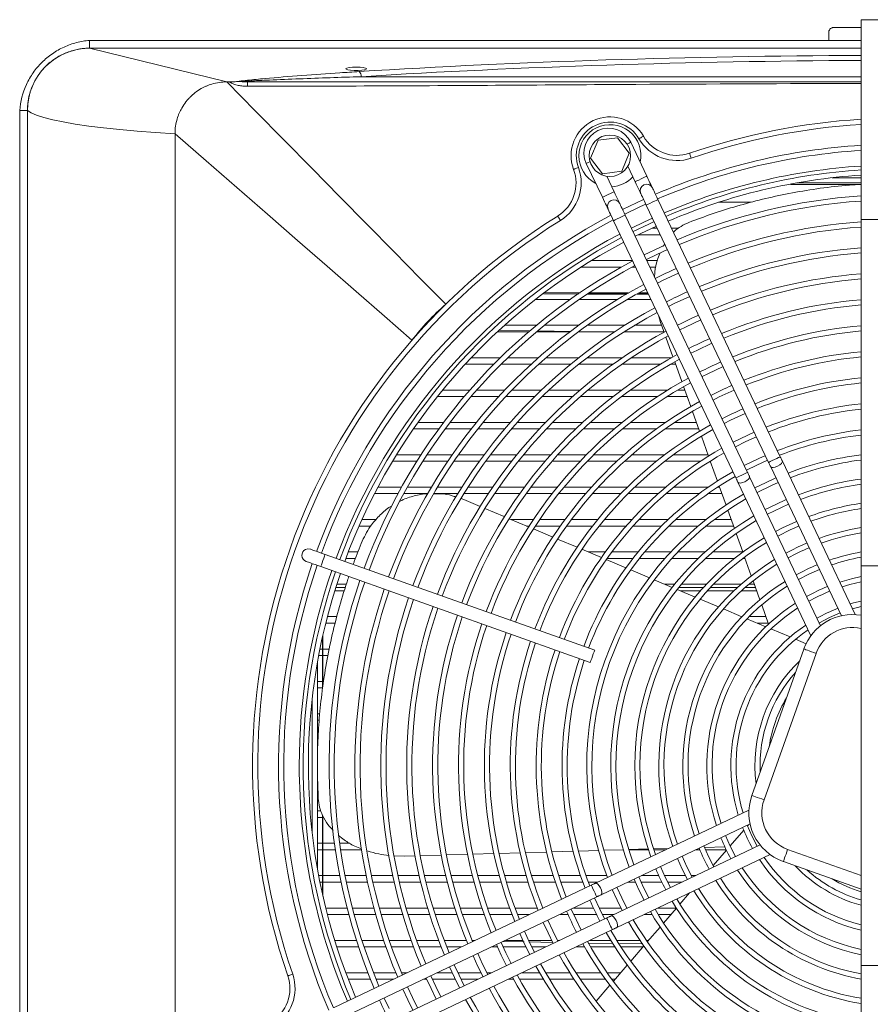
# Model space of a CAD drawing. Header units: millimetres. Extents: x -96593 to 66336, y -23969 to 7139.
# Tile 241 of 256: x -74657 to -74629, y -5661 to -5629. Entities that reach past the tile are written whole.
import ezdxf

# ---------------------------------------------------------------- set-up
doc = ezdxf.new("R2010")
doc.units = ezdxf.units.MM
doc.layers.add('mm_punktwstawienia', color=1, linetype='Continuous', lineweight=50)

# ---------------------------------------------------------------- blocks, each defined once
blk = doc.blocks.new('W_Z_TYLU')
at = {"color": 7, "linetype": 'Continuous', "lineweight": 13}
for p, q in [((311.838, 505.351), (312.888, 505.351)), ((315.888, 505.651), (312.888, 505.651)), ((312.888, 505.651), (312.888, 497.935)), ((311.638, 504.851), (311.638, 505.151)), ((283.088, 504.851), (283.088, 504.551)), ((283.088, 504.551), (312.888, 504.551)), ((283.088, 504.551), (288.388, 503.251)), ((312.888, 504.851), (311.638, 504.851)), ((293.466, 503.691), (293.31, 503.691)), ((293.574, 503.451), (312.888, 503.451)), ((288.388, 503.251), (288.494, 503.251)), ((280.388, 502.151), (280.688, 502.151)), ((280.388, 451.551), (280.388, 502.151)), ((280.688, 451.551), (280.688, 502.151)), ((280.688, 502.151), (280.688, 451.551)), ((286.388, 452.451), (286.388, 501.251)), ((302.731, 500.994), (302.444, 500.301)), ((303.475, 501.092), (302.731, 500.994)), ((303.932, 500.496), (303.475, 501.092)), ((304.615, 499.61), (303.992, 500.92)), ((303.644, 499.803), (303.932, 500.496)), ((302.276, 500.103), (302.899, 498.794)), ((302.444, 500.301), (302.9, 499.705)), ((303.878, 499.995), (304.163, 499.395)), ((302.9, 499.705), (303.644, 499.803)), ((303.351, 499.009), (303.066, 499.608)), ((312.888, 499.291), (310.16, 499.291)), ((310.402, 499.351), (312.888, 499.351)), ((311.771, 499.551), (312.888, 499.551)), ((304.487, 498.714), (303.674, 498.328)), ((304.593, 498.492), (309.318, 488.559)), ((309.769, 488.773), (305.044, 498.707)), ((308.649, 498.601), (307.382, 498.601)), ((308.505, 488.172), (303.78, 498.106)), ((303.329, 497.891), (308.053, 487.957)), ((312.888, 497.935), (312.888, 484.568)), ((312.888, 497.935), (315.888, 497.935)), ((305.135, 497.351), (304.294, 497.351)), ((304.818, 497.601), (305.017, 497.601)), ((305.57, 497.601), (305.844, 497.601)), ((305.302, 497.002), (305.239, 496.895)), ((302.476, 496.351), (304.061, 496.351)), ((304.614, 496.351), (305.017, 496.351)), ((303.633, 496.101), (302.076, 496.101)), ((304.18, 496.101), (304.05, 496.101)), ((304.965, 496.101), (304.733, 496.101)), ((301.98, 495.06), (300.622, 495.068)), ((300.637, 495.101), (302.012, 495.101)), ((301.74, 495.101), (302.039, 495.1)), ((302.457, 495.058), (302.323, 495.059)), ((302.372, 495.101), (303.897, 495.101)), ((302.378, 495.098), (302.46, 495.097)), ((302.46, 495.097), (302.423, 495.101)), ((303.837, 495.051), (302.602, 495.057)), ((302.653, 495.101), (302.605, 495.097)), ((302.605, 495.097), (303.902, 495.091)), ((304.681, 495.048), (304.245, 495.05)), ((304.304, 495.101), (304.655, 495.101)), ((304.317, 495.089), (304.662, 495.088)), ((301.651, 494.851), (300.312, 494.851)), ((303.474, 494.851), (302.001, 494.851)), ((304.774, 494.851), (303.865, 494.851)), ((305.066, 494.239), (305.148, 493.959)), ((305.148, 493.959), (305.282, 493.585)), ((300.047, 493.601), (298.845, 493.601)), ((298.926, 493.659), (300.091, 493.638)), ((299.119, 493.851), (300.344, 493.851)), ((301.638, 493.601), (300.357, 493.601)), ((300.421, 493.633), (301.67, 493.611)), ((300.66, 493.851), (301.973, 493.851)), ((303.367, 493.601), (301.971, 493.601)), ((301.994, 493.605), (302.195, 493.601)), ((302.316, 493.851), (303.757, 493.851)), ((305.276, 493.601), (303.735, 493.601)), ((304.139, 493.851), (305.186, 493.851)), ((305.35, 493.394), (305.623, 492.631)), ((297.833, 492.601), (298.955, 492.601)), ((299.243, 492.601), (300.422, 492.601)), ((300.725, 492.601), (301.98, 492.601)), ((302.306, 492.601), (303.671, 492.601)), ((304.03, 492.601), (305.57, 492.601)), ((305.692, 492.44), (305.965, 491.676)), ((298.704, 492.351), (297.598, 492.351)), ((300.145, 492.351), (298.987, 492.351)), ((301.669, 492.351), (300.442, 492.351)), ((303.312, 492.351), (301.987, 492.351)), ((305.138, 492.351), (303.66, 492.351)), ((305.723, 492.351), (305.534, 492.351)), ((296.727, 491.351), (297.775, 491.351)), ((298.042, 491.351), (299.128, 491.351)), ((299.405, 491.351), (300.54, 491.351)), ((300.831, 491.351), (302.032, 491.351)), ((302.343, 491.351), (303.638, 491.351)), ((303.977, 491.351), (305.418, 491.351)), ((305.804, 491.351), (306.081, 491.351)), ((306.034, 491.485), (306.308, 490.72)), ((297.561, 491.101), (296.525, 491.101)), ((298.894, 491.101), (297.823, 491.101)), ((300.283, 491.101), (299.167, 491.101)), ((301.744, 491.101), (300.568, 491.101)), ((303.308, 491.101), (302.048, 491.101)), ((305.025, 491.101), (303.637, 491.101)), ((306.171, 491.101), (305.395, 491.101)), ((306.376, 490.528), (306.651, 489.761)), ((295.771, 490.101), (296.762, 490.101)), ((297.013, 490.101), (298.031, 490.101)), ((298.289, 490.101), (299.339, 490.101)), ((299.607, 490.101), (300.7, 490.101)), ((300.98, 490.101), (302.13, 490.101)), ((302.426, 490.101), (303.657, 490.101)), ((303.978, 490.101), (305.33, 490.101)), ((305.689, 490.101), (306.529, 490.101)), ((296.577, 489.851), (295.596, 489.851)), ((297.831, 489.851), (296.825, 489.851)), ((299.123, 489.851), (298.086, 489.851)), ((300.462, 489.851), (299.387, 489.851)), ((301.865, 489.851), (300.737, 489.851)), ((303.355, 489.851), (302.155, 489.851)), ((304.974, 489.851), (303.667, 489.851)), ((306.619, 489.851), (305.319, 489.851)), ((306.72, 489.569), (306.995, 488.8)), ((295.729, 488.601), (294.79, 488.601)), ((294.942, 488.851), (295.889, 488.851)), ((296.922, 488.601), (295.966, 488.601)), ((296.127, 488.851), (297.093, 488.851)), ((298.141, 488.601), (297.164, 488.601)), ((297.337, 488.851), (298.325, 488.851)), ((299.393, 488.601), (298.389, 488.601)), ((298.575, 488.851), (299.592, 488.851)), ((300.685, 488.601), (299.648, 488.601)), ((299.85, 488.851), (300.904, 488.851)), ((302.033, 488.601), (300.95, 488.601)), ((301.173, 488.851), (302.275, 488.851)), ((303.454, 488.601), (302.31, 488.601)), ((302.558, 488.851), (303.729, 488.851)), ((304.983, 488.601), (303.75, 488.601)), ((304.032, 488.851), (305.304, 488.851)), ((306.684, 488.601), (305.306, 488.601)), ((305.639, 488.851), (306.977, 488.851)), ((307.066, 488.601), (307.055, 488.601)), ((307.064, 488.607), (307.341, 487.836)), ((312.667, 482.68), (309.849, 488.605)), ((309.398, 488.39), (312.135, 482.636)), ((311.322, 482.249), (308.585, 488.004)), ((294.224, 487.601), (295.135, 487.601)), ((295.365, 487.601), (296.289, 487.601)), ((296.522, 487.601), (297.463, 487.601)), ((297.7, 487.601), (298.66, 487.601)), ((298.903, 487.601), (299.888, 487.601)), ((300.137, 487.601), (301.153, 487.601)), ((301.412, 487.601), (302.469, 487.601)), ((302.74, 487.601), (303.854, 487.601)), ((304.142, 487.601), (305.341, 487.601)), ((305.655, 487.601), (306.988, 487.601)), ((307.347, 487.601), (307.424, 487.601)), ((307.41, 487.642), (307.672, 486.91)), ((308.134, 487.789), (310.952, 481.864)), ((294.998, 487.351), (294.093, 487.351)), ((296.143, 487.351), (295.226, 487.351)), ((297.307, 487.351), (296.374, 487.351)), ((297.541, 487.123), (297.436, 487.158)), ((298.176, 486.856), (297.541, 487.123)), ((298.492, 487.351), (297.542, 487.351)), ((299.706, 487.351), (298.733, 487.351)), ((300.954, 487.351), (299.952, 487.351)), ((302.248, 487.351), (301.209, 487.351)), ((303.605, 487.351), (302.514, 487.351)), ((305.052, 487.351), (303.886, 487.351)), ((306.638, 487.351), (305.355, 487.351)), ((307.514, 487.351), (306.98, 487.351)), ((299.109, 486.463), (298.362, 486.777)), ((307.742, 486.715), (307.995, 486.007)), ((293.606, 486.351), (294.16, 486.351)), ((300.044, 486.07), (299.296, 486.384)), ((299.374, 486.351), (300.229, 486.351)), ((300.471, 486.351), (301.451, 486.351)), ((301.7, 486.351), (302.715, 486.351)), ((302.974, 486.351), (304.036, 486.351)), ((304.309, 486.351), (305.44, 486.351)), ((305.734, 486.351), (306.903, 486.351)), ((307.231, 486.351), (307.872, 486.351)), ((293.951, 486.101), (293.493, 486.101)), ((300.065, 486.101), (299.968, 486.101)), ((300.981, 485.675), (300.231, 485.991)), ((301.271, 486.101), (300.303, 486.101)), ((302.516, 486.101), (301.516, 486.101)), ((303.812, 486.101), (302.77, 486.101)), ((305.182, 486.101), (304.079, 486.101)), ((306.596, 486.101), (305.468, 486.101)), ((307.962, 486.101), (306.911, 486.101)), ((301.919, 485.28), (301.168, 485.596)), ((308.065, 485.812), (308.321, 485.099)), ((302.86, 484.884), (302.107, 485.201)), ((302.599, 481.306), (292.187, 485.006)), ((293.36, 484.851), (292.984, 484.851)), ((293.079, 485.101), (293.459, 485.101)), ((302.344, 485.101), (303.015, 485.101)), ((303.804, 484.487), (303.049, 484.805)), ((304.077, 484.851), (303.081, 484.851)), ((303.263, 485.101), (304.276, 485.101)), ((305.318, 484.851), (304.331, 484.851)), ((304.535, 485.101), (305.544, 485.101)), ((306.598, 484.851), (305.586, 484.851)), ((305.82, 485.101), (306.863, 485.101)), ((307.998, 484.851), (306.887, 484.851)), ((307.163, 485.101), (308.32, 485.101)), ((308.409, 484.851), (308.324, 484.851)), ((308.391, 484.902), (308.648, 484.183)), ((292.019, 484.535), (302.431, 480.835)), ((304.711, 484.105), (303.993, 484.407)), ((315.888, 484.568), (312.888, 484.568)), ((312.888, 484.568), (312.888, 469.135)), ((305.594, 483.733), (304.901, 484.025)), ((292.597, 483.73), (292.97, 483.73)), ((292.636, 483.851), (293.007, 483.851)), ((305.314, 483.851), (305.688, 483.851)), ((306.483, 483.359), (305.785, 483.653)), ((305.847, 483.73), (306.804, 483.73)), ((305.946, 483.851), (306.916, 483.851)), ((307.077, 483.73), (308.113, 483.73)), ((307.192, 483.851), (308.248, 483.851)), ((308.414, 483.73), (308.811, 483.73)), ((308.556, 483.851), (308.767, 483.851)), ((308.72, 483.985), (308.98, 483.257)), ((292.931, 483.601), (292.557, 483.601)), ((306.689, 483.601), (305.908, 483.601)), ((307.38, 482.982), (306.676, 483.278)), ((307.974, 483.601), (306.957, 483.601)), ((308.857, 483.601), (308.268, 483.601)), ((308.286, 482.6), (307.574, 482.9)), ((309.052, 483.056), (309.317, 482.317)), ((312.559, 482.909), (312.888, 482.999)), ((292.273, 482.601), (292.64, 482.601)), ((308.284, 482.601), (308.287, 482.601)), ((309.207, 482.213), (308.483, 482.517)), ((308.565, 482.601), (309.215, 482.601)), ((292.577, 482.351), (292.209, 482.351)), ((309.304, 482.351), (308.878, 482.351)), ((310.149, 481.816), (309.408, 482.128)), ((292.088, 479.814), (292.088, 481.836)), ((292.1, 479.895), (292.1, 481.89)), ((310.766, 481.556), (310.357, 481.729)), ((291.985, 481.351), (292.088, 481.351)), ((292.1, 481.351), (292.349, 481.351)), ((308.672, 475.699), (310.681, 481.352)), ((292.088, 481.101), (291.936, 481.101)), ((292.3, 481.101), (292.1, 481.101)), ((311.152, 481.185), (309.143, 475.531)), ((291.888, 480.838), (291.888, 472.865)), ((291.888, 480.101), (292.088, 480.101)), ((292.088, 479.851), (291.888, 479.851)), ((292.1, 480.101), (292.13, 480.101)), ((291.688, 479.469), (291.688, 474.234)), ((291.888, 478.851), (291.982, 478.851)), ((291.957, 478.601), (291.888, 478.601)), ((291.905, 476.101), (291.888, 476.101)), ((291.888, 475.101), (292.026, 475.101)), ((292.088, 471.867), (292.088, 474.927)), ((292.1, 471.813), (292.1, 474.904)), ((308.559, 475.131), (302.634, 472.313)), ((292.088, 474.851), (291.888, 474.851)), ((292.131, 474.851), (292.1, 474.851)), ((302.849, 471.862), (308.603, 474.598)), ((308.674, 474.134), (308.495, 474.547)), ((308.542, 474.569), (308.503, 474.525)), ((307.836, 473.735), (307.655, 474.147)), ((308.356, 474.355), (307.831, 473.746)), ((308.881, 473.734), (308.674, 474.134)), ((291.888, 473.851), (292.088, 473.851)), ((292.1, 473.851), (292.542, 473.851)), ((292.744, 473.851), (293.146, 473.851)), ((308.99, 473.786), (303.236, 471.049)), ((306.998, 473.337), (306.816, 473.748)), ((308.042, 473.335), (307.836, 473.735)), ((292.088, 473.601), (291.888, 473.601)), ((292.578, 473.601), (292.1, 473.601)), ((293.59, 473.601), (292.78, 473.601)), ((294.857, 473.362), (295.262, 473.35)), ((295.262, 473.35), (295.66, 473.362)), ((295.862, 473.368), (296.672, 473.392)), ((296.875, 473.398), (297.686, 473.422)), ((297.889, 473.428), (298.701, 473.452)), ((298.905, 473.458), (299.719, 473.483)), ((299.923, 473.489), (300.74, 473.513)), ((300.944, 473.519), (301.764, 473.543)), ((301.969, 473.55), (302.747, 473.573)), ((302.953, 473.579), (303.705, 473.601)), ((303.45, 470.597), (309.375, 473.415)), ((303.912, 473.607), (304.669, 473.63)), ((304.679, 473.601), (303.914, 473.601)), ((304.878, 473.636), (305.452, 473.653)), ((305.343, 473.601), (304.89, 473.601)), ((306.16, 472.938), (305.977, 473.349)), ((306.66, 473.601), (306.507, 473.601)), ((306.838, 473.694), (307.623, 473.718)), ((307.678, 473.601), (306.878, 473.601)), ((307.688, 473.581), (307.175, 472.987)), ((310.054, 473.616), (312.888, 472.609)), ((307.202, 472.936), (306.998, 473.337)), ((312.888, 472.078), (309.887, 473.145)), ((291.936, 472.601), (292.088, 472.601)), ((292.1, 472.601), (292.751, 472.601)), ((292.955, 472.601), (293.771, 472.601)), ((293.975, 472.601), (294.793, 472.601)), ((294.998, 472.601), (295.818, 472.601)), ((296.023, 472.601), (296.845, 472.601)), ((297.051, 472.601), (297.876, 472.601)), ((298.082, 472.601), (298.91, 472.601)), ((299.118, 472.601), (299.95, 472.601)), ((300.159, 472.601), (300.996, 472.601)), ((301.206, 472.601), (302.049, 472.601)), ((302.261, 472.601), (303.065, 472.601)), ((304.405, 472.601), (305.073, 472.601)), ((305.322, 472.54), (305.138, 472.95)), ((305.293, 472.601), (306.103, 472.601)), ((306.363, 472.536), (306.16, 472.938)), ((306.329, 472.601), (306.5, 472.601)), ((292.088, 472.351), (291.985, 472.351)), ((292.801, 472.351), (292.1, 472.351)), ((302.466, 472.233), (292.532, 467.508)), ((293.824, 472.351), (293.006, 472.351)), ((294.849, 472.351), (294.029, 472.351)), ((295.877, 472.351), (295.054, 472.351)), ((296.907, 472.351), (296.082, 472.351)), ((297.942, 472.351), (297.114, 472.351)), ((298.981, 472.351), (298.149, 472.351)), ((300.026, 472.351), (299.19, 472.351)), ((301.078, 472.351), (300.236, 472.351)), ((302.138, 472.351), (301.289, 472.351)), ((302.715, 472.351), (302.351, 472.351)), ((304.168, 472.351), (303.879, 472.351)), ((304.485, 472.141), (304.3, 472.551)), ((305.191, 472.351), (304.387, 472.351)), ((305.525, 472.138), (305.322, 472.54)), ((305.975, 472.351), (305.414, 472.351)), ((303.647, 471.743), (303.461, 472.153)), ((304.686, 471.739), (304.485, 472.141)), ((306.268, 471.937), (305.893, 471.503)), ((292.747, 467.057), (302.681, 471.781)), ((302.783, 471.332), (302.597, 471.742)), ((303.842, 471.351), (303.647, 471.743)), ((292.209, 471.351), (293.034, 471.351)), ((293.1, 471.101), (292.273, 471.101)), ((293.241, 471.351), (294.069, 471.351)), ((294.138, 471.101), (293.308, 471.101)), ((294.276, 471.351), (295.107, 471.351)), ((295.18, 471.101), (294.346, 471.101)), ((295.315, 471.351), (296.149, 471.351)), ((296.226, 471.101), (295.388, 471.101)), ((296.358, 471.351), (297.196, 471.351)), ((297.278, 471.101), (296.436, 471.101)), ((297.406, 471.351), (298.249, 471.351)), ((298.336, 471.101), (297.489, 471.101)), ((298.46, 471.351), (299.309, 471.351)), ((299.403, 471.101), (298.549, 471.101)), ((299.522, 471.351), (300.378, 471.351)), ((300.087, 471.101), (299.617, 471.101)), ((300.593, 471.351), (300.613, 471.351)), ((301.568, 471.101), (301.251, 471.101)), ((301.88, 470.902), (301.693, 471.312)), ((301.777, 471.351), (302.553, 471.351)), ((302.672, 471.101), (301.787, 471.101)), ((302.774, 471.351), (303.617, 471.351)), ((302.984, 470.929), (302.783, 471.332)), ((303.347, 471.101), (302.896, 471.101)), ((303.842, 471.351), (303.872, 471.351)), ((304.816, 471.101), (304.511, 471.101)), ((305.036, 471.351), (305.752, 471.351)), ((305.546, 471.101), (305.05, 471.101)), ((305.756, 471.345), (305.261, 470.772)), ((303.067, 470.969), (293.134, 466.244)), ((300.977, 470.473), (300.79, 470.882)), ((302.08, 470.499), (301.88, 470.902)), ((293.348, 465.792), (303.282, 470.517)), ((300.074, 470.043), (299.887, 470.452)), ((301.177, 470.069), (300.977, 470.473)), ((305.125, 470.615), (304.633, 470.046)), ((292.557, 470.101), (293.396, 470.101)), ((293.606, 470.101), (294.449, 470.101)), ((294.66, 470.101), (295.508, 470.101)), ((295.72, 470.101), (296.573, 470.101)), ((296.787, 470.101), (297.647, 470.101)), ((296.892, 470.101), (297.655, 470.084)), ((297.863, 470.101), (297.985, 470.101)), ((297.89, 470.079), (297.936, 470.078)), ((299.171, 469.614), (298.983, 470.023)), ((299.054, 470.057), (299.872, 470.042)), ((299.149, 470.101), (299.826, 470.101)), ((300.047, 470.101), (300.936, 470.101)), ((300.054, 470.039), (300.986, 470.023)), ((300.273, 469.64), (300.074, 470.043)), ((301.16, 470.101), (301.244, 470.101)), ((302.367, 469.998), (303.312, 469.982)), ((302.408, 470.101), (303.219, 470.101)), ((303.453, 470.101), (304.353, 470.101)), ((303.532, 469.979), (304.461, 469.968)), ((304.595, 470.101), (304.682, 470.101)), ((293.478, 469.851), (292.636, 469.851)), ((294.535, 469.851), (293.689, 469.851)), ((295.599, 469.851), (294.748, 469.851)), ((296.67, 469.851), (295.813, 469.851)), ((297.459, 469.851), (296.885, 469.851)), ((298.268, 469.184), (298.08, 469.593)), ((298.841, 469.851), (298.623, 469.851)), ((299.944, 469.851), (299.06, 469.851)), ((299.37, 469.21), (299.171, 469.614)), ((300.718, 469.851), (300.167, 469.851)), ((302.205, 469.851), (301.883, 469.851)), ((303.374, 469.851), (302.437, 469.851)), ((304.466, 469.851), (303.611, 469.851)), ((304.498, 469.89), (303.99, 469.301)), ((297.365, 468.755), (297.176, 469.163)), ((298.466, 468.78), (298.268, 469.184)), ((292.984, 468.851), (293.84, 468.851)), ((294.055, 468.851), (294.917, 468.851)), ((295.133, 468.851), (295.357, 468.851)), ((296.521, 468.851), (297.099, 468.851)), ((297.319, 468.851), (298.207, 468.851)), ((298.43, 468.851), (298.616, 468.851)), ((299.78, 468.851), (300.473, 468.851)), ((300.704, 468.851), (301.64, 468.851)), ((301.876, 468.851), (302.837, 468.851)), ((303.081, 468.851), (303.602, 468.851)), ((303.856, 469.145), (303.32, 468.525)), ((312.888, 469.135), (312.888, 455.768)), ((312.888, 469.135), (315.888, 469.135)), ((293.939, 468.601), (293.079, 468.601)), ((294.831, 468.601), (294.155, 468.601)), ((296.113, 468.601), (295.995, 468.601)), ((296.462, 468.325), (296.273, 468.734)), ((297.216, 468.601), (296.333, 468.601)), ((297.563, 468.351), (297.365, 468.755)), ((298.09, 468.601), (297.439, 468.601)), ((299.466, 468.601), (299.255, 468.601)), ((300.62, 468.601), (299.695, 468.601)), ((301.8, 468.601), (300.854, 468.601)), ((303.015, 468.601), (302.04, 468.601)), ((303.386, 468.601), (303.263, 468.601)), ((295.559, 467.896), (295.37, 468.304)), ((296.66, 467.921), (296.462, 468.325)), ((303.186, 468.37), (302.652, 467.752)), ((294.656, 467.466), (294.467, 467.874)), ((295.756, 467.491), (295.559, 467.896))]:
    blk.add_line(p, q, dxfattribs=at)
at = {"color": 7, "linetype": 'Continuous', "lineweight": 13, "flags": 128}
for points in [[(296.846, 494.664), (295.861, 495.664), (294.849, 496.69), (293.814, 497.741), (292.759, 498.813), (291.685, 499.903), (290.597, 501.009), (289.497, 502.126), (288.388, 503.251)], [(286.388, 501.251), (285.639, 501.298), (284.928, 501.351), (284.257, 501.41), (283.632, 501.476), (283.056, 501.546), (282.533, 501.622), (282.068, 501.702), (281.663, 501.786), (281.32, 501.874), (281.042, 501.965), (280.831, 502.057), (280.688, 502.151)], [(286.388, 501.251), (287.587, 500.206), (288.778, 499.169), (289.956, 498.142), (291.117, 497.13), (292.26, 496.134), (293.38, 495.158), (294.475, 494.204), (295.54, 493.276)], [(304.31, 501.055), (304.344, 501.075), (304.376, 501.094), (304.406, 501.111), (304.432, 501.126), (304.453, 501.139), (304.469, 501.148), (304.479, 501.154), (304.482, 501.156)], [(303.848, 500.851), (303.853, 500.853), (303.926, 500.888), (303.975, 500.911), (303.992, 500.92)], [(306.33, 500.306), (306.317, 500.343), (306.305, 500.378), (306.293, 500.411), (306.284, 500.44), (306.275, 500.463), (306.269, 500.481), (306.266, 500.491), (306.265, 500.495)], [(302.421, 500.172), (302.416, 500.17), (302.342, 500.135), (302.293, 500.112), (302.276, 500.103)], [(301.97, 499.942), (301.934, 499.929), (301.899, 499.916), (301.866, 499.903), (301.838, 499.893), (301.815, 499.884), (301.797, 499.878), (301.787, 499.874), (301.783, 499.872)], [(304.163, 499.395), (304.18, 499.404), (304.229, 499.427), (304.303, 499.462), (304.389, 499.503), (304.475, 499.544), (304.549, 499.579), (304.598, 499.602), (304.615, 499.61)], [(304.83, 499.159), (304.825, 499.167), (304.813, 499.193), (304.793, 499.235), (304.767, 499.291), (304.734, 499.359), (304.697, 499.437), (304.657, 499.522), (304.615, 499.61)], [(304.163, 499.395), (304.205, 499.307), (304.245, 499.223), (304.283, 499.144), (304.315, 499.076), (304.342, 499.02), (304.362, 498.978), (304.374, 498.952), (304.378, 498.944)], [(303.351, 499.009), (303.333, 499.001), (303.284, 498.977), (303.211, 498.942), (303.125, 498.901), (303.038, 498.86), (302.965, 498.825), (302.916, 498.802), (302.899, 498.794)], [(303.565, 498.557), (303.561, 498.566), (303.549, 498.592), (303.529, 498.633), (303.502, 498.689), (303.47, 498.758), (303.433, 498.836), (303.392, 498.921), (303.351, 499.009)], [(304.378, 498.944), (304.382, 498.935), (304.394, 498.909), (304.414, 498.868), (304.441, 498.812), (304.473, 498.743), (304.511, 498.665), (304.551, 498.58), (304.593, 498.492)], [(305.044, 498.707), (305.002, 498.795), (304.962, 498.88), (304.925, 498.958), (304.892, 499.026), (304.866, 499.082), (304.846, 499.124), (304.834, 499.15), (304.83, 499.159)], [(302.899, 498.794), (302.941, 498.706), (302.981, 498.621), (303.018, 498.543), (303.051, 498.475), (303.078, 498.419), (303.097, 498.377), (303.11, 498.351), (303.114, 498.342)], [(303.78, 498.106), (303.738, 498.194), (303.698, 498.278), (303.661, 498.357), (303.628, 498.425), (303.601, 498.481), (303.582, 498.523), (303.569, 498.549), (303.565, 498.557)], [(303.76, 498.147), (304.373, 498.442), (304.573, 498.534)], [(304.593, 498.492), (304.61, 498.5), (304.659, 498.524), (304.732, 498.559), (304.819, 498.6), (304.905, 498.641), (304.978, 498.676), (305.027, 498.699), (305.044, 498.707)], [(301.277, 497.903), (301.257, 497.936), (301.237, 497.968), (301.219, 497.997), (301.203, 498.023), (301.189, 498.044), (301.18, 498.06), (301.174, 498.069), (301.172, 498.073)], [(303.114, 498.342), (303.118, 498.334), (303.13, 498.308), (303.15, 498.266), (303.177, 498.21), (303.209, 498.142), (303.246, 498.064), (303.287, 497.979), (303.329, 497.891)], [(303.78, 498.106), (303.763, 498.098), (303.714, 498.074), (303.641, 498.039), (303.554, 497.998), (303.468, 497.957), (303.395, 497.922), (303.346, 497.899), (303.329, 497.891)], [(304.018, 497.605), (304.526, 497.851), (304.831, 497.992)], [(304.895, 497.857), (304.691, 497.763), (304.082, 497.47)], [(304.168, 497.289), (304.573, 497.487), (304.981, 497.676)], [(305.325, 496.953), (305.116, 496.858), (304.512, 496.567)], [(304.598, 496.386), (305.002, 496.584), (305.411, 496.773)], [(305.028, 495.483), (305.239, 495.588), (305.84, 495.869)], [(305.457, 494.58), (305.673, 494.687), (306.27, 494.966)], [(305.887, 493.676), (306.107, 493.786), (306.7, 494.063)], [(306.317, 492.773), (306.541, 492.885), (307.129, 493.159)], [(306.746, 491.87), (306.976, 491.984), (307.559, 492.256)], [(307.176, 490.966), (307.411, 491.084), (307.986, 491.351)], [(307.606, 490.063), (307.846, 490.183), (308.418, 490.449)], [(308.762, 489.726), (308.513, 489.615), (307.949, 489.34)], [(308.035, 489.159), (308.439, 489.359), (308.848, 489.546)], [(309.192, 488.823), (308.936, 488.708), (308.379, 488.436)], [(308.465, 488.256), (308.868, 488.456), (309.278, 488.642)], [(309.318, 488.559), (309.335, 488.567), (309.384, 488.59), (309.457, 488.625), (309.543, 488.666), (309.63, 488.707), (309.703, 488.742), (309.752, 488.765), (309.769, 488.773), (309.769, 488.773)], [(309.318, 488.559), (309.328, 488.537), (309.338, 488.516), (309.348, 488.494), (309.358, 488.473), (309.368, 488.452), (309.378, 488.431), (309.388, 488.41), (309.398, 488.39)], [(309.398, 488.39), (309.43, 488.366), (309.492, 488.362), (309.574, 488.379), (309.664, 488.413), (309.747, 488.461), (309.812, 488.514), (309.847, 488.565), (309.849, 488.605)], [(309.849, 488.605), (309.84, 488.625), (309.83, 488.646), (309.82, 488.667), (309.81, 488.688), (309.8, 488.709), (309.79, 488.73), (309.779, 488.752), (309.769, 488.773)], [(308.505, 488.172), (308.488, 488.164), (308.439, 488.141), (308.366, 488.106), (308.279, 488.065), (308.193, 488.024), (308.119, 487.989), (308.071, 487.966), (308.053, 487.957), (308.053, 487.957)], [(308.053, 487.957), (308.064, 487.936), (308.074, 487.914), (308.084, 487.893), (308.094, 487.872), (308.104, 487.85), (308.114, 487.83), (308.124, 487.809), (308.134, 487.789)], [(308.585, 488.004), (308.583, 487.963), (308.547, 487.913), (308.483, 487.859), (308.399, 487.812), (308.31, 487.777), (308.228, 487.761), (308.166, 487.765), (308.134, 487.789)], [(308.585, 488.004), (308.575, 488.024), (308.566, 488.044), (308.556, 488.065), (308.546, 488.086), (308.536, 488.108), (308.525, 488.129), (308.515, 488.151), (308.505, 488.172)], [(309.603, 487.959), (309.193, 487.773), (308.79, 487.572)], [(308.876, 487.391), (309.426, 487.661), (309.689, 487.778)], [(310.002, 487.12), (309.591, 486.935), (309.189, 486.734)], [(309.275, 486.553), (309.818, 486.82), (310.088, 486.94)], [(310.401, 486.282), (309.855, 486.032), (309.588, 485.895)], [(291.621, 485.207), (291.525, 485.221), (291.43, 485.197)], [(292.187, 485.006), (292.076, 485.045), (291.97, 485.083), (291.873, 485.117), (291.787, 485.148), (291.717, 485.173), (291.664, 485.191), (291.632, 485.203), (291.621, 485.207)], [(292.162, 484.937), (292.135, 484.86), (292.103, 484.77), (292.071, 484.68), (292.044, 484.604), (292.026, 484.553), (292.019, 484.535)], [(292.187, 485.006), (292.18, 484.988), (292.162, 484.937)], [(291.454, 484.736), (291.465, 484.732), (291.497, 484.72), (291.549, 484.702), (291.619, 484.677), (291.705, 484.646), (291.803, 484.612), (291.909, 484.574), (292.019, 484.535)], [(310.472, 484.037), (310.873, 484.241), (311.285, 484.423)], [(312.888, 484.154), (312.514, 484.068), (312.069, 483.937)], [(312.156, 483.755), (312.456, 483.845), (312.888, 483.95)], [(312.888, 483.205), (312.599, 483.129), (312.472, 483.092)], [(311.259, 482.351), (311.67, 482.566), (312.083, 482.745)], [(310.681, 481.352), (310.69, 481.349), (310.717, 481.34), (310.76, 481.324), (310.819, 481.303), (310.89, 481.278), (310.972, 481.249), (311.06, 481.218), (311.152, 481.185)], [(302.574, 481.237), (302.547, 481.161), (302.515, 481.07), (302.483, 480.98), (302.456, 480.904), (302.438, 480.853), (302.431, 480.835)], [(302.599, 481.306), (302.592, 481.288), (302.574, 481.237)], [(308.672, 475.699), (308.681, 475.696), (308.708, 475.686), (308.751, 475.671), (308.81, 475.65), (308.881, 475.624), (308.963, 475.595), (309.051, 475.564), (309.143, 475.531)], [(310.054, 473.616), (310.022, 473.524), (309.99, 473.435), (309.961, 473.354), (309.936, 473.283), (309.915, 473.224), (309.9, 473.18), (309.89, 473.154), (309.887, 473.145)], [(305.796, 473.263), (305.98, 472.852), (306.183, 472.45)], [(302.634, 472.313), (302.614, 472.303), (302.594, 472.294), (302.573, 472.284), (302.552, 472.274), (302.53, 472.264), (302.509, 472.253), (302.487, 472.243), (302.466, 472.233)], [(302.681, 471.781), (302.672, 471.799), (302.649, 471.847), (302.614, 471.921), (302.573, 472.007), (302.532, 472.094), (302.497, 472.167), (302.474, 472.216), (302.466, 472.233), (302.466, 472.233)], [(302.849, 471.862), (302.873, 471.894), (302.877, 471.956), (302.861, 472.038), (302.826, 472.127), (302.778, 472.211), (302.725, 472.275), (302.675, 472.311), (302.634, 472.313)], [(304.119, 472.465), (304.304, 472.055), (304.505, 471.653)], [(302.681, 471.781), (302.702, 471.792), (302.724, 471.802), (302.745, 471.812), (302.766, 471.822), (302.787, 471.832), (302.808, 471.842), (302.829, 471.852), (302.849, 471.862)], [(303.28, 472.067), (303.466, 471.657), (303.667, 471.254)], [(300.609, 470.796), (300.797, 470.387), (300.996, 469.983)], [(303.236, 471.049), (303.215, 471.039), (303.195, 471.029), (303.174, 471.019), (303.153, 471.009), (303.132, 470.999), (303.11, 470.989), (303.089, 470.979), (303.067, 470.969)], [(303.067, 470.969), (303.075, 470.951), (303.099, 470.902), (303.133, 470.829), (303.175, 470.743), (303.216, 470.656), (303.25, 470.583), (303.274, 470.534), (303.282, 470.517), (303.282, 470.517)], [(303.236, 471.049), (303.276, 471.047), (303.327, 471.011), (303.38, 470.946), (303.427, 470.863), (303.462, 470.774), (303.479, 470.692), (303.475, 470.63), (303.45, 470.597), (303.45, 470.597)], [(299.706, 470.366), (299.893, 469.957), (300.092, 469.554)], [(303.282, 470.517), (303.303, 470.527), (303.325, 470.538), (303.346, 470.548), (303.368, 470.558), (303.389, 470.568), (303.41, 470.578), (303.43, 470.588), (303.45, 470.597)], [(298.802, 469.937), (298.99, 469.528), (299.189, 469.124)], [(297.899, 469.507), (298.087, 469.098), (298.286, 468.694)], [(290.933, 468.793), (290.897, 468.781), (290.861, 468.768), (290.828, 468.757), (290.8, 468.747), (290.776, 468.739), (290.759, 468.733), (290.748, 468.73), (290.744, 468.728)], [(296.996, 469.077), (297.184, 468.669), (297.382, 468.265)], [(296.093, 468.648), (296.281, 468.239), (296.479, 467.835)], [(295.189, 468.218), (295.378, 467.81), (295.576, 467.405)]]:
    blk.add_lwpolyline(points, dxfattribs=at)
at = {"color": 7, "linetype": 'Continuous', "lineweight": 13}
blk.add_circle((303.188, 500.399), 0.8, dxfattribs=at)
for centre, radius, start, end in [((283.088, 502.151), 2.4, 90, 180), ((293.324, 503.472), 0.252, 355.3164, 44.6418), ((313.637, 503.119), 24.445, 179.6898, 180.0903), ((303.188, 500.399), 1.5, 30.3307, 200.5448), ((303.188, 500.399), 1.3, 30.3307, 200.5448), ((303.188, 500.399), 1.2, 347.7793, 180), ((314.388, 476.851), 25, 93.4398, 108.9613), ((314.388, 476.851), 24.8, 93.4676, 108.9613), ((303.134, 500.511), 0.95, 25.4377, 205.4377), ((305.777, 501.914), 1.5, 210.3307, 288.9613), ((305.777, 501.914), 1.7, 210.3307, 288.9613), ((314.388, 476.851), 24, 93.5833, 113.1692), ((303.188, 500.399), 1.2, 180, 243.0962), ((314.388, 476.851), 23.8, 93.6135, 113.1501), ((314.388, 476.851), 23.2, 93.7071, 113.0909), ((300.379, 499.346), 1.5, 301.9142, 20.5448), ((300.379, 499.346), 1.7, 301.9142, 20.5448), ((303.188, 500.399), 1.2, 273.4134, 317.4621), ((314.388, 476.851), 23.05, 93.7312, 113.0757), ((314.388, 476.851), 22.85, 93.7639, 113.055), ((304.604, 499.051), 0.25, 25.4377, 205.4377), ((314.388, 476.851), 22.05, 93.9006, 112.9685), ((303.34, 498.45), 0.25, 25.4377, 205.4377), ((314.388, 476.851), 21.85, 93.9364, 112.9459), ((314.388, 476.851), 25, 121.9142, 198.9613), ((314.388, 476.851), 24, 117.7063, 159.8409), ((314.388, 476.851), 24.8, 121.9142, 198.9613), ((314.388, 476.851), 23.8, 117.7254, 159.8359), ((314.388, 476.851), 21.05, 94.0862, 112.8511), ((314.388, 476.851), 23.2, 117.7846, 159.8203), ((314.388, 476.851), 20.85, 94.1255, 112.8263), ((314.388, 476.851), 23.05, 117.7998, 159.8163), ((314.388, 476.851), 22.85, 117.8205, 159.8109), ((314.388, 476.851), 20.05, 94.2904, 112.722), ((314.388, 476.851), 19.85, 94.3337, 112.6946), ((314.388, 476.851), 22.05, 117.907, 159.7881), ((314.388, 476.851), 21.85, 117.9296, 159.7822), ((314.388, 476.851), 21.05, 114.2128, 116.6627), ((314.388, 476.851), 19.05, 94.5161, 112.5793), ((314.388, 476.851), 21.05, 118.0244, 159.7573), ((314.388, 476.851), 18.85, 94.5641, 112.549), ((314.388, 476.851), 20.85, 118.0492, 159.7507), ((302.729, 495.052), 0.272, 170.3623, 178.7397), ((302.538, 496.162), 1.068, 265.8235, 273.6163), ((302.877, 495.051), 0.276, 170.4808, 178.7511), ((314.388, 476.851), 20.05, 114.1517, 116.7238), ((314.388, 476.851), 18.05, 94.7668, 112.4208), ((314.388, 476.851), 17.85, 94.8204, 112.387), ((314.388, 476.851), 20.05, 118.1535, 159.7233), ((314.388, 476.851), 19.85, 118.1809, 159.7161), ((314.388, 476.851), 19.05, 114.0842, 116.8272), ((314.388, 476.851), 19.05, 118.2962, 159.6858), ((314.388, 476.851), 17.05, 95.0471, 112.2437), ((314.388, 476.851), 16.85, 95.1072, 112.2058), ((314.388, 476.851), 18.85, 118.3265, 159.6779), ((314.388, 476.851), 18.05, 114.0092, 116.8663), ((314.388, 476.851), 16.05, 95.3624, 112.0445), ((314.388, 476.851), 18.05, 118.4546, 159.6442), ((314.388, 476.851), 17.85, 118.4885, 159.6353), ((314.388, 476.851), 17.05, 113.9254, 116.9501), ((314.388, 476.851), 15.85, 95.4303, 112.0016), ((314.388, 476.851), 17.05, 118.6318, 159.5976), ((314.388, 476.851), 16.85, 118.6697, 159.5877), ((314.388, 476.851), 15.05, 95.7199, 111.8188), ((314.388, 476.851), 14.85, 95.7972, 111.7699), ((314.388, 476.851), 16.05, 113.8312, 117.0443), ((314.388, 476.851), 16.05, 118.831, 159.5453), ((314.388, 476.851), 15.85, 118.8739, 159.534), ((314.388, 476.851), 15.05, 113.7244, 117.1511), ((314.388, 476.851), 14.05, 96.1285, 111.5608), ((314.388, 476.851), 13.85, 96.2174, 111.5047), ((314.388, 476.851), 15.05, 119.0567, 159.486), ((314.388, 476.851), 14.85, 119.1056, 159.4732), ((314.388, 476.851), 13.05, 96.6001, 111.2632), ((314.388, 476.851), 12.85, 96.7033, 111.1981), ((314.388, 476.851), 14.05, 119.3147, 159.4182), ((314.388, 476.851), 13.85, 119.3708, 159.4035), ((314.388, 476.851), 12.094, 97.1246, 110.9325), ((314.388, 476.851), 11.894, 97.245, 110.8566), ((314.388, 476.851), 13.05, 119.6123, 159.3401), ((314.388, 476.851), 12.85, 119.6774, 159.323), ((314.388, 476.851), 11.166, 97.72, 110.5573), ((314.388, 476.851), 10.966, 97.8617, 110.4681), ((314.388, 476.851), 12.094, 119.943, 200.9325), ((314.388, 476.851), 11.894, 120.0189, 200.9357), ((314.388, 476.851), 10.239, 98.4244, 110.1139), ((314.388, 476.851), 10.039, 98.5935, 110.0075), ((314.388, 476.851), 11.166, 120.3182, 200.5573), ((314.388, 476.851), 10.966, 120.4074, 200.4681), ((314.388, 476.851), 10.039, 112.8624, 118.007), ((314.388, 476.851), 9.311, 99.2708, 109.5816), ((314.388, 476.851), 10.239, 120.7616, 200.1139), ((314.388, 476.851), 9.111, 99.4762, 109.4526), ((291.538, 484.971), 0.25, 115.4377, 250.4377), ((314.388, 476.851), 10.039, 120.868, 200.0075), ((314.388, 476.851), 9.311, 112.6675, 118.208), ((314.388, 476.851), 9.111, 112.6067, 118.2688), ((314.388, 476.851), 9.311, 121.2939, 199.5816), ((314.388, 476.851), 8.383, 100.3074, 108.9309), ((314.388, 476.851), 8.183, 100.5622, 108.7711), ((314.388, 476.851), 24, 161.0346, 203.1692), ((314.388, 476.851), 23.8, 161.0396, 203.1501), ((314.388, 476.851), 23.2, 161.0552, 180), ((314.388, 476.851), 9.111, 121.4229, 199.4526), ((314.388, 476.851), 8.383, 112.3607, 118.5148), ((314.388, 476.851), 23.05, 161.0592, 203.0757), ((314.388, 476.851), 22.85, 161.0646, 203.055), ((314.388, 476.851), 22.05, 161.0874, 202.9685), ((314.388, 476.851), 21.85, 161.0933, 202.9459), ((314.388, 476.851), 21.05, 161.1182, 202.8511), ((314.388, 476.851), 8.383, 121.9446, 198.9309), ((314.388, 476.851), 8.183, 122.1044, 198.7711), ((314.388, 476.851), 7.455, 111.9774, 118.8981), ((314.388, 476.851), 20.85, 161.1248, 202.8263), ((314.388, 476.851), 20.05, 161.1522, 202.722), ((314.388, 476.851), 19.85, 161.1594, 202.6946), ((314.388, 476.851), 7.255, 111.8818, 118.9936), ((314.388, 476.851), 19.05, 161.1897, 202.5793), ((314.388, 476.851), 18.85, 161.1976, 202.549), ((314.388, 476.851), 7.455, 122.7585, 198.117), ((314.388, 476.851), 7.255, 122.9614, 197.9141), ((314.388, 476.851), 6.528, 111.4848, 119.3907), ((314.388, 476.851), 18.05, 161.2313, 202.4208), ((314.388, 476.851), 17.85, 161.2402, 202.387), ((312.565, 480.683), 2, 80.7251, 160.4377), ((314.388, 476.851), 17.05, 161.2779, 202.2437), ((314.388, 476.851), 16.85, 161.2878, 202.2058), ((314.388, 476.851), 6.528, 123.8059, 197.0696), ((314.388, 476.851), 6.328, 124.0724, 196.8031), ((312.565, 480.683), 1.5, 77.5906, 160.4377), ((314.388, 476.851), 16.05, 161.3302, 202.0445), ((314.388, 476.851), 15.85, 161.3415, 202.0016), ((314.388, 476.851), 15.05, 161.3895, 201.8188), ((314.388, 476.851), 14.85, 161.4023, 201.7379), ((314.388, 476.851), 14.05, 161.4573, 201.5608), ((314.388, 476.851), 13.85, 161.472, 201.5047), ((314.388, 476.851), 13.05, 161.5354, 201.2632), ((314.388, 476.851), 12.85, 161.5525, 201.1981), ((314.388, 476.851), 5.6, 133.6722, 187.2032), ((314.388, 476.851), 5.4, 138.2461, 182.6294), ((314.388, 476.851), 5.1, 149.0729, 171.8026), ((314.388, 476.851), 23.2, 180, 203.0909), ((310.556, 475.029), 2, 160.4377, 250.4377), ((310.556, 475.029), 1.5, 160.4377, 250.4377), ((314.388, 476.851), 6.528, 201.4848, 209.3907), ((314.388, 476.851), 7.455, 201.9774, 208.8981), ((314.388, 476.851), 8.383, 202.3607, 208.5148), ((314.388, 476.851), 6.528, 213.8059, 256.7153), ((314.388, 476.851), 6.328, 214.0724, 256.2874), ((314.388, 476.851), 5.6, 223.6722, 254.4632), ((314.388, 476.851), 10.239, 202.9187, 207.9568), ((314.388, 476.851), 7.455, 212.7585, 258.3931), ((314.388, 476.851), 7.255, 212.9614, 258.0686), ((314.388, 476.851), 5.4, 228.2461, 253.8724), ((314.388, 476.851), 8.383, 211.9446, 259.7735), ((314.388, 476.851), 8.183, 212.1044, 259.4378), ((314.388, 476.851), 5.1, 239.0729, 252.8954), ((314.388, 476.851), 9.311, 211.2939, 260.7292), ((314.388, 476.851), 9.111, 211.4229, 260.5238), ((314.388, 476.851), 13.05, 203.4617, 207.4138), ((314.388, 476.851), 10.239, 210.7616, 261.5756), ((314.388, 476.851), 10.039, 210.868, 261.4065), ((314.388, 476.851), 14.05, 203.6024, 207.2731), ((314.388, 476.851), 11.166, 210.3182, 262.28), ((314.388, 476.851), 10.966, 210.4074, 262.1383), ((314.388, 476.851), 12.094, 209.943, 262.8487), ((314.388, 476.851), 11.894, 210.0189, 262.755), ((314.388, 476.851), 13.05, 209.6123, 249.3401), ((314.388, 476.851), 12.85, 209.6774, 249.323), ((314.388, 476.851), 14.05, 209.3147, 249.4182), ((314.388, 476.851), 13.85, 209.3708, 249.4035), ((314.388, 476.851), 14.85, 209.1056, 249.4732), ((314.388, 476.851), 15.85, 208.8739, 249.534), ((314.388, 476.851), 15.05, 209.0567, 249.486), ((289.326, 468.241), 1.7, 300.3307, 18.9613), ((314.388, 476.851), 16.05, 208.831, 249.5453), ((289.326, 468.241), 1.5, 300.3307, 18.9613), ((314.388, 476.851), 17.05, 208.6318, 249.5976), ((314.388, 476.851), 16.85, 208.6697, 249.5877), ((314.388, 476.851), 18.05, 208.4546, 249.6442), ((314.388, 476.851), 17.85, 208.4885, 249.6353), ((314.388, 476.851), 22.05, 204.2684, 206.6071), ((314.388, 476.851), 19.05, 208.2962, 249.6858), ((314.388, 476.851), 18.85, 208.3265, 249.6779)]:
    blk.add_arc(centre, radius, start, end, dxfattribs=at)
for centre, major_axis, ratio, start_param, end_param in [((314.388, 494.821), (58.2, 0), 0.1625, 1.596572, 1.937832), ((293.388, 503.755), (0.4, 0), 0.1625, 4.908821, 10.799142), ((314.388, 494.624), (58, 0), 0.16306, 1.596661, 1.937832)]:
    blk.add_ellipse(centre, major_axis=major_axis, ratio=ratio, start_param=start_param, end_param=end_param, dxfattribs=at)
for points, knots in [([(311.838, 505.351), (311.822, 505.351), (311.806, 505.35), (311.776, 505.342), (311.761, 505.337), (311.735, 505.324), (311.724, 505.316), (311.703, 505.299), (311.693, 505.29), (311.669, 505.261), (311.657, 505.24), (311.642, 505.197), (311.638, 505.174), (311.638, 505.151)], [0, 0, 0, 0, 0.125, 0.125, 0.25, 0.25, 0.375, 0.375, 0.5, 0.5, 0.75, 0.75, 1, 1, 1, 1]), ([(280.388, 502.151), (280.413, 502.496), (280.546, 503.006), (280.899, 503.616), (281.235, 504.015), (281.643, 504.353), (282.093, 504.61), (282.584, 504.784), (282.918, 504.839), (283.088, 504.851)], [0, 0, 0, 0, 0.25, 0.375, 0.5, 0.625, 0.75, 0.875, 1, 1, 1, 1]), ([(280.688, 502.151), (280.688, 502.167), (280.688, 502.199), (280.689, 502.246), (280.692, 502.293), (280.695, 502.34), (280.699, 502.387), (280.704, 502.433), (280.71, 502.48), (280.717, 502.527), (280.725, 502.573), (280.745, 502.681), (280.787, 502.849), (280.867, 503.071), (280.968, 503.285), (281.129, 503.554), (281.38, 503.86), (281.685, 504.11), (281.955, 504.272), (282.168, 504.372), (282.39, 504.452), (282.573, 504.498), (282.712, 504.523), (282.806, 504.535), (282.899, 504.545), (282.994, 504.55), (283.056, 504.551), (283.088, 504.551)], [0, 0, 0, 0, 0.012521, 0.025026, 0.03752, 0.050008, 0.062494, 0.074984, 0.087481, 0.099992, 0.112521, 0.125072, 0.187649, 0.250099, 0.312511, 0.375131, 0.500003, 0.624875, 0.68748, 0.749907, 0.812342, 0.874933, 0.900008, 0.925013, 0.949988, 0.97497, 1, 1, 1, 1]), ([(288.807, 503.263), (288.827, 503.267), (288.933, 503.287), (289.297, 503.325), (290.091, 503.403), (291.288, 503.499), (292.51, 503.586), (293.255, 503.633), (293.503, 503.649)], [0, 0, 0, 0, 0.01705, 0.0927003, 0.2438059, 0.5463167, 0.8489737, 1, 1, 1, 1]), ([(293.574, 503.451), (293.173, 503.439), (292.774, 503.426), (291.981, 503.398), (291.587, 503.384), (290.805, 503.354), (290.417, 503.338), (289.841, 503.313), (289.65, 503.304), (289.367, 503.291), (289.273, 503.286), (289.134, 503.278), (289.088, 503.276), (288.996, 503.27), (288.951, 503.268), (288.907, 503.265)], [0, 0, 0, 0, 0.25, 0.25, 0.5, 0.5, 0.75, 0.75, 0.875, 0.875, 0.9375, 0.9375, 0.96875, 0.96875, 1, 1, 1, 1]), ([(287.4, 502.991), (287.433, 503.009), (287.466, 503.027), (287.533, 503.06), (287.567, 503.076), (287.67, 503.12), (287.74, 503.145), (287.811, 503.166)], [0, 0, 0, 0, 0.25, 0.25, 0.5, 0.5, 1, 1, 1, 1]), ([(288.494, 503.251), (288.568, 503.253), (288.676, 503.254), (288.776, 503.261), (288.807, 503.263)], [0, 0, 0, 0, 0.685418, 1, 1, 1, 1]), ([(289.192, 503.081), (289.131, 503.081), (289.07, 503.083), (288.949, 503.094), (288.889, 503.102), (288.8, 503.121), (288.77, 503.128), (288.712, 503.145), (288.682, 503.154), (288.626, 503.176), (288.598, 503.188), (288.558, 503.209), (288.545, 503.217), (288.525, 503.229), (288.519, 503.233), (288.506, 503.242), (288.5, 503.247), (288.494, 503.251)], [0, 0, 0, 0, 0.25, 0.25, 0.5, 0.5, 0.625, 0.625, 0.75, 0.75, 0.875, 0.875, 0.9375, 0.9375, 0.96875, 0.96875, 1, 1, 1, 1]), ([(288.807, 503.263), (288.831, 503.264), (288.864, 503.265), (288.897, 503.265), (288.907, 503.265), (288.907, 503.265)], [0, 0, 0, 0, 0.720229, 0.990553, 1, 1, 1, 1]), ([(289.192, 503.251), (290.792, 503.251), (295.791, 503.251), (303.69, 503.251), (309.988, 503.251), (312.888, 503.251)], [0, 0, 0, 0, 0.202565, 0.632934, 1, 1, 1, 1]), ([(312.888, 503.193), (309.988, 503.182), (303.69, 503.159), (295.791, 503.093), (290.792, 503.084), (289.192, 503.081)], [0, 0, 0, 0, 0.367071, 0.797446, 1, 1, 1, 1]), ([(286.81, 502.48), (286.835, 502.513), (286.861, 502.544), (286.916, 502.607), (286.945, 502.637), (287.033, 502.725), (287.094, 502.779), (287.159, 502.83)], [0, 0, 0, 0, 0.25, 0.25, 0.5, 0.5, 1, 1, 1, 1]), ([(286.473, 501.829), (286.484, 501.864), (286.495, 501.9), (286.521, 501.97), (286.535, 502.005), (286.579, 502.108), (286.612, 502.175), (286.648, 502.239)], [0, 0, 0, 0, 0.25, 0.25, 0.5, 0.5, 1, 1, 1, 1]), ([(312.888, 499.295), (312.687, 499.282), (312.106, 499.247), (311.174, 499.128), (310.1, 498.948), (309.071, 498.722), (308.081, 498.457), (307.131, 498.158), (306.537, 497.936), (306.24, 497.825)], [0, 0, 0, 0, 0.080375, 0.233221, 0.386079, 0.538032, 0.689995, 0.844993, 1, 1, 1, 1]), ([(306.24, 497.825), (306.137, 497.776), (305.931, 497.679), (305.733, 497.544), (305.65, 497.449), (305.645, 497.444)], [0, 0, 0, 0, 0.484449, 0.968901, 1, 1, 1, 1]), ([(305.114, 496.62), (305.082, 496.539), (304.995, 496.322), (304.929, 496.016), (304.917, 495.789), (304.913, 495.723)], [0, 0, 0, 0, 0.295479, 0.797646, 1, 1, 1, 1]), ([(302.602, 495.057), (302.583, 495.058), (302.544, 495.059), (302.496, 495.058), (302.467, 495.058), (302.457, 495.058)], [0, 0, 0, 0, 0.395, 0.788961, 1, 1, 1, 1]), ([(296.846, 494.664), (296.605, 494.456), (296.375, 494.236), (295.939, 493.772), (295.733, 493.529), (295.54, 493.276)], [0, 0, 0, 0, 0.5, 0.5, 1, 1, 1, 1]), ([(296.159, 487.348), (296.15, 487.348), (295.971, 487.349), (295.628, 487.266), (295.275, 487.166), (295.107, 487.069), (295.086, 487.057)], [0, 0, 0, 0, 0.024321, 0.481645, 0.936358, 1, 1, 1, 1]), ([(297.242, 487.222), (297.195, 487.239), (297.001, 487.306), (296.712, 487.353), (296.472, 487.349), (296.388, 487.347)], [0, 0, 0, 0, 0.173046, 0.70741, 1, 1, 1, 1]), ([(294.749, 486.868), (294.733, 486.86), (294.573, 486.771), (294.308, 486.533), (294.003, 486.195), (293.777, 485.85), (293.675, 485.629), (293.624, 485.519)], [0, 0, 0, 0, 0.029567, 0.309934, 0.590278, 0.795135, 1, 1, 1, 1]), ([(293.624, 485.519), (293.516, 485.258), (293.392, 484.959), (293.287, 484.658), (293.273, 484.62)], [0, 0, 0, 0, 0.87427, 1, 1, 1, 1]), ([(293.107, 484.148), (293.082, 484.079), (292.929, 483.649), (292.697, 482.856), (292.421, 481.767), (292.207, 480.678), (292.048, 479.602), (291.944, 478.553), (291.891, 477.53), (291.881, 476.534), (291.909, 475.9), (291.924, 475.584)], [0, 0, 0, 0, 0.023109, 0.142594, 0.262087, 0.384731, 0.507386, 0.629313, 0.75125, 0.875621, 1, 1, 1, 1]), ([(291.924, 475.584), (291.936, 475.47), (291.962, 475.243), (292.088, 474.902), (292.259, 474.598), (292.426, 474.421), (292.494, 474.349)], [0, 0, 0, 0, 0.253442, 0.506885, 0.796812, 1, 1, 1, 1]), ([(292.705, 474.154), (292.777, 474.094), (292.962, 473.939), (293.262, 473.766), (293.5, 473.675), (293.587, 473.642)], [0, 0, 0, 0, 0.288563, 0.741869, 1, 1, 1, 1]), ([(293.817, 473.554), (293.963, 473.51), (294.235, 473.429), (294.523, 473.395), (294.657, 473.379)], [0, 0, 0, 0, 0.534799, 1, 1, 1, 1])]:
    blk.add_open_spline(points, degree=3, knots=knots, dxfattribs=at)
for points in [[(311.638, 504.851), (302.086, 504.851), (292.541, 504.851), (283.088, 504.851)], [(287.811, 503.166), (287.997, 503.223), (288.193, 503.251), (288.388, 503.251)], [(288.907, 503.265), (289.002, 503.255), (289.097, 503.251), (289.192, 503.251)], [(287.159, 502.83), (287.235, 502.889), (287.316, 502.943), (287.4, 502.991)], [(286.648, 502.239), (286.696, 502.323), (286.75, 502.404), (286.81, 502.48)], [(286.388, 501.251), (286.388, 501.447), (286.417, 501.642), (286.473, 501.829)]]:
    blk.add_open_spline(points, degree=3, dxfattribs=at)
blk = doc.blocks.new('A$C2E197AD3')
at = {"color": 252, "lineweight": 13, "xscale": 0.8500000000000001, "yscale": 0.8500000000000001, "zscale": 0.8500000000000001}
blk.add_blockref('W_Z_TYLU', (1933.613, 1102.038), dxfattribs=at)

msp = doc.modelspace()

# ---------------------------------------------------------------- block references
at = {"layer": 'mm_punktwstawienia', "lineweight": 60}
msp.add_blockref('A$C2E197AD3', (-76828.964, -7160.741), dxfattribs=at)

doc.saveas('drawing.dxf')
